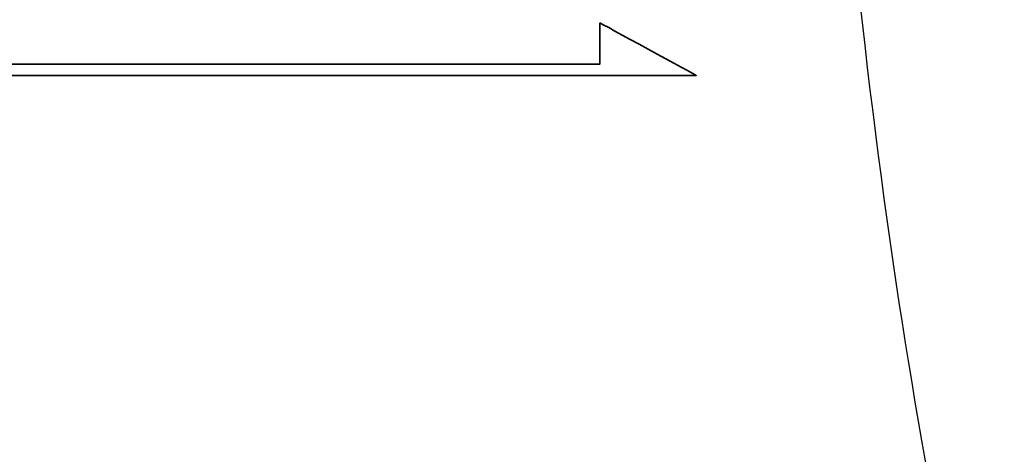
# Model space of a CAD drawing. Header units: millimetres. Extents: x 185 to 1947, y 220 to 553.
# Tile 45 of 52: x 1746 to 1772, y 307 to 319. Entities that reach past the tile are written whole.
import ezdxf

# ---------------------------------------------------------------- set-up
doc = ezdxf.new("R2010")
doc.units = ezdxf.units.MM
for name, color, linetype in [('DIM', 4, 'CONTINUOUS'), ('layer 1', 7, 'CONTINUOUS'), ('OUT', 3, 'CONTINUOUS')]:
    doc.layers.add(name, color=color, linetype=linetype)

# ---------------------------------------------------------------- blocks, each defined once
blk = doc.blocks.new('TBI MOTION logo(完整正式版)')
at = {"layer": 'layer 1', "color": 22, "lineweight": 35}
blk.add_open_spline([(75.90875, -9.47875), (75.90875, -9.47875), (75.90875, -12.28625), (75.90875, -12.28625), (75.90875, -12.28625), (75.90875, -12.28625), (75.90875, -12.47875), (75.90875, -12.47875), (75.90875, -12.47875), (75.90875, -12.47875), (75.71625, -12.47875), (75.71625, -12.47875), (75.71625, -12.47875), (75.71625, -12.47875), (-88.32875, -12.47875), (-88.32875, -12.47875), (-88.32875, -12.47875), (-88.32875, -12.47875), (-88.32875, -13.29375), (-88.32875, -13.29375), (-88.32875, -13.29375), (-88.32875, -13.29375), (82.89125, -13.29375), (82.89125, -13.29375), (82.89125, -13.29375), (82.89125, -13.29375), (75.90875, -9.47875), (75.90875, -9.47875)], degree=3, knots=[0, 0, 0, 0, 0.14285714, 0.14285714, 0.14285714, 0.14285715, 0.28571429, 0.28571429, 0.28571429, 0.2857143, 0.42857143, 0.42857143, 0.42857143, 0.42857144, 0.57142857, 0.57142857, 0.57142857, 0.57142858, 0.71428571, 0.71428571, 0.71428571, 0.71428572, 0.85714286, 0.85714286, 0.85714286, 0.85714287, 1, 1, 1, 1], dxfattribs=at)

msp = doc.modelspace()

# ---------------------------------------------------------------- linework, layer by layer
at = {"layer": 'OUT', "color": 0}
msp.add_ellipse((1777.561, 353.788), major_axis=(0, 65.22), ratio=0.176327, start_param=1.898938, end_param=2.600041, dxfattribs=at)

# ---------------------------------------------------------------- block references
at = {"layer": 'DIM', "color": 7, "xscale": 0.3648685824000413, "yscale": 0.3648685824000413, "zscale": 0.3648685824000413}
msp.add_blockref('TBI MOTION logo(完整正式版)', (1733.252, 322.061), dxfattribs=at)

doc.saveas('drawing.dxf')
